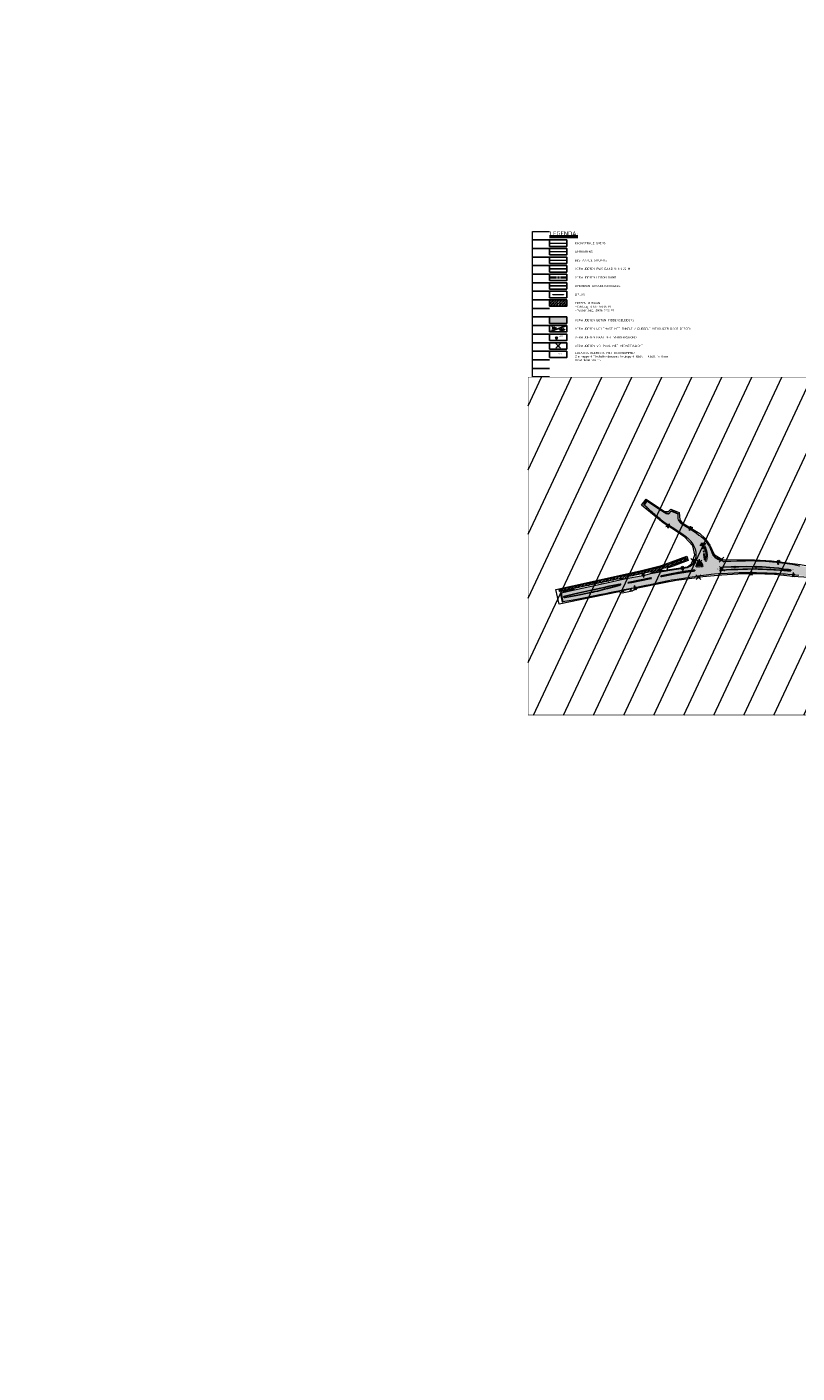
# Model space of a CAD drawing. Header units: metres. Extents: x 39929 to 50032, y 90817 to 399996.
# Tile 4 of 13: x 47545 to 48444, y 390564 to 392136. Entities that reach past the tile are written whole.
import ezdxf
from ezdxf.enums import TextEntityAlignment as Align
from ezdxf.lldxf.tags import DXFTag

# ---------------------------------------------------------------- set-up
doc = ezdxf.new("R2010")
doc.units = ezdxf.units.M
doc.linetypes.add('VH-LEICON-SO', pattern=[27, 15, -2, 1, -2, 2, -2, 1, -2])
for name, color, linetype, lineweight in [('B-WE-KG-GRENS_PERCEEL-G', 150, 'KG-PERCEEL-SO', 18), ('B-WE-VH-GESLOTENVERHARDING_ASFALT-G', 10, 'Continuous', 18), ('B-WE-VH-VERHARDING-G', 252, 'Continuous', 0), ('N-WE-VH-GESLOTENVERHARDING_ASFALT_ZAAGSNEDE-G', 7, 'VH-ZAAGSNEDE-SO', 25), ('N-WE-VH-KANTOPSLUITING_LEICONBLOK-G', 7, 'VH-LEICON-SO', 35), ('N-WE-VH-VERHARDING_ASFALT-FREZEN-G', 251, 'Continuous', 0), ('N-WE-VH-VERHARDING_ASFALT_FREESVAK-A', 41, 'Continuous', 35), ('N-WE-VH-VERHARDING_LIPLAS-A', 7, 'Continuous', 18), ('Topo', 7, 'Continuous', 18), ('V-WE-IE-MEUBILAIR_WEGMEUBILAIR_VERKEERSBORD-S', 7, 'Continuous', 25), ('V-WE-KL-VRI-S', 30, 'Continuous', 25), ('V-WE-OV-LICHTMAST-S', 190, 'Continuous', 25), ('V-WE-RI-HWA_KOLK-S', 150, 'Continuous', 25), ('V-WE-VH-HALFVERHARDING_GRASBETONSTEEN-G', 130, 'V-CONTINUOUS-SO', 25), ('V-WE-VH-KANTOPSLUITING_TROTTOIRBAND_RWS_110 220-G', 210, 'V-VH-RWSBAND-SO', 25), ('X-XX-AL-GRENS_WERK-G', 7, 'ZZ-WERKGRENS-SO', 18), ('X-XX-AL-T25 N659', 7, 'Continuous', 25), ('X-XX-AL-T50', 7, 'Continuous', 50), ('X-XX-AL-TEKENBLAD_KADER_BLAD2-VIEWPORT-A', 1, 'Continuous', 18), ('X-XX-AL-TEKENBLAD_KADER_BLAD2-VIEWPORT-G', 1, 'Continuous', 18)]:
    doc.layers.add(name, color=color, linetype=linetype, lineweight=lineweight)
doc.layers.add('V-WE-VH-VERHARDING_ASFALT_ROOD-A', color=13, linetype='Continuous', lineweight=18, transparency=0.25)
doc.layers.add('X-XX-AL-TEKENBLAD_HULPLIJN-G', color=2, linetype='Continuous', lineweight=18, plot=False)
doc.layers.add('X-XX-AL-TEKENBLAD_VERKLARING-G N62', color=7, linetype='Continuous')
doc.styles.add('NLCS-ISO', font='NLCS-ISO.ttf')
doc.styles.add('PROVZ', font='NLCS-ISO.ttf')
doc.styles.get("Standard").update_dxf_attribs({"font": 'NLCS-ISO.ttf'})
tags = doc.linetypes.add('KG-PERCEEL-SO', pattern='A,5.5,-2,["P",Standard,S=1.8,R=0,X=-0.5,Y=-0.9],-2,5.5,-2,[5,NLCS.SHX,S=0.75,R=0,X=0,Y=0],-2', length=19).pattern_tags.tags
tags[6] = DXFTag(74, 10)
doc.linetypes.add('V-CONTINUOUS-SO', pattern='A,3.5,[24,NLCS.SHX,S=0.5,R=0,X=0,Y=0],3.5', length=7)
doc.linetypes.add('V-VH-RWSBAND-SO', pattern='A,5,[24,NLCS.SHX,S=1,R=0,X=0,Y=0],5,-2,2,-2,2,-2,2,-2', length=24)
doc.linetypes.add('VH-ZAAGSNEDE-SO', pattern='A,1e-05,-2.54,[181,NLCS.SHX,S=2.54,R=0,X=-2.54,Y=0],-5.08,[181,NLCS.SHX,S=2.54,R=180,X=2.54,Y=0],-2.54', length=10.16001)
doc.linetypes.add('ZZ-WERKGRENS-SO', pattern='A,2,-3,[137,NLCS.SHX,S=0.05,R=0,X=-0.55,Y=-0.675],-3,2', length=10)
picture_1 = doc.add_image_def('image1.tif', size_in_pixel=(8000, 10000))

# ---------------------------------------------------------------- blocks, each defined once
blk = doc.blocks.new('V-SIE-WEG_VERKEERSBORD-SO')
for p, q in [((-1.1, -1), (1.1, 1)), ((1.1, -1), (-1.1, 1)), ((-0.9, 0.4), (0.9, 0.4)), ((-0.9, -0.4), (0.9, -0.4))]:
    blk.add_line(p, q)
blk.add_circle((0, 0), 1)
at = {"style": 'NLCS-ISO'}
blk.add_attdef('VERKEERSBORD', (1.4, 1.4), '', height=1.8, dxfattribs=at)
blk = doc.blocks.new('V-SKL-VRI_PAAL-SO')
for points in [[(5.5, 5.5), (-5.5, -5.5)], [(-5.5, 5.5), (5.5, -5.5)]]:
    blk.add_lwpolyline(points)
blk.add_circle((0, 0), 1.59)
at = {"style": 'NLCS-ISO'}
blk.add_text('vri', height=1.8, dxfattribs=at).set_placement((-0.1, 0.1), align=Align.MIDDLE_CENTER)
blk = doc.blocks.new('V-SOV-LICHTMAST_2UITHOUDER-SO')
for p, q in [((-5.5, 0), (-6.3, 1.2)), ((-5.5, 0), (-4.7, 1.2)), ((3.2, -3.2), (-3.2, 3.2)), ((-3.2, -3.2), (3.2, 3.2)), ((0, -2.4), (0, 2.3)), ((5.5, 0), (4.7, 1.2)), ((5.5, 0), (6.3, 1.2)), ((-5.5, 0), (-6.3, -1.2)), ((-1.5, 0), (-5.5, 0)), ((-5.5, 0), (-4.7, -1.2)), ((0, 0), (-1.5, 0)), ((0, 0), (1.5, 0)), ((5.5, 0), (1.5, 0)), ((5.5, 0), (4.7, -1.2)), ((5.5, 0), (6.3, -1.2))]:
    blk.add_line(p, q)
blk.add_circle((0, 0), 1.5)
at = {"style": 'NLCS-ISO'}
blk.add_attdef('TYPE', text='', height=1.8, dxfattribs=at).set_placement((0, 2.3), align=Align.BOTTOM_CENTER)
blk = doc.blocks.new('V-SOV-LICHTMAST_1UITHOUDER-SO')
for p, q in [((-5.5, 0), (-6.3, 1.2)), ((-5.5, 0), (-4.7, 1.2)), ((3.2, -3.2), (-3.2, 3.2)), ((-3.2, -3.2), (3.2, 3.2)), ((0, -2.4), (0, 2.3)), ((-5.5, 0), (-6.3, -1.2)), ((-1.5, 0), (-5.5, 0)), ((-5.5, 0), (-4.7, -1.2)), ((0, 0), (-1.5, 0)), ((0, 0), (2.5, 0))]:
    blk.add_line(p, q)
blk.add_circle((0, 0), 1.5)
at = {"style": 'NLCS-ISO'}
blk.add_attdef('TYPE', text='', height=1.8, dxfattribs=at).set_placement((0, 2.3), align=Align.BOTTOM_CENTER)
blk = doc.blocks.new('V-SRI-KOLK_RWS-SO')
h = blk.add_hatch(color=256)
h.dxf.hatch_style = 1
h.paths.add_polyline_path([(0, 0), (1.125, 0), (1.125, 1.5), (0, 1.5)])
for p, q in [((-1.875, -0.5), (1.875, 2)), ((1.875, -0.5), (-1.875, 2)), ((0, 0), (0, 1.5))]:
    blk.add_line(p, q)
blk.add_lwpolyline([(-1.125, 0), (1.125, 0), (1.125, 1.5), (-1.125, 1.5)], close=True)
blk = doc.blocks.new('*U82')
at = {"layer": 'N-WE-VH-VERHARDING_ASFALT_FREESVAK-A'}
h = blk.add_hatch(color=256, dxfattribs=at)
h.dxf.hatch_style = 1
h.paths.add_polyline_path([(0, 0), (-2.49, 0), (-2.49, 0.1), (0, 0.1)])
at = {"layer": 'B-WE-VH-GESLOTENVERHARDING_ASFALT-G', "ltscale": 0.5, "flags": 128}
blk.add_lwpolyline([(0, 0), (-2.49, 0), (-2.49, 0.1), (0, 0.1)], close=True, dxfattribs=at)
blk = doc.blocks.new('*U83')
at = {"layer": 'N-WE-VH-VERHARDING_ASFALT_FREESVAK-A'}
h = blk.add_hatch(color=256, dxfattribs=at)
h.dxf.hatch_style = 1
h.paths.add_polyline_path([(0, 0), (-0.64, -0.99), (-0.73, -0.94), (-0.08, 0.05)])
at = {"layer": 'B-WE-VH-GESLOTENVERHARDING_ASFALT-G', "ltscale": 0.5, "flags": 128}
blk.add_lwpolyline([(0, 0), (-0.64, -0.99), (-0.73, -0.94), (-0.08, 0.05)], close=True, dxfattribs=at)
blk = doc.blocks.new('*U84')
at = {"layer": 'N-WE-VH-VERHARDING_ASFALT_FREESVAK-A'}
h = blk.add_hatch(color=256, dxfattribs=at)
h.dxf.hatch_style = 1
h.paths.add_polyline_path([(0, 0), (-1.48, 0.66), (-1.44, 0.75), (0.04, 0.09)])
at = {"layer": 'B-WE-VH-GESLOTENVERHARDING_ASFALT-G', "ltscale": 0.5, "flags": 128}
blk.add_lwpolyline([(0, 0), (-1.48, 0.66), (-1.44, 0.75), (0.04, 0.09)], close=True, dxfattribs=at)
blk = doc.blocks.new('*U85')
at = {"layer": 'N-WE-VH-VERHARDING_ASFALT_FREESVAK-A'}
h = blk.add_hatch(color=256, dxfattribs=at)
h.dxf.hatch_style = 1
h.paths.add_polyline_path([(0, 0), (2.29, 0.46), (2.31, 0.37), (0.02, -0.1)])
at = {"layer": 'B-WE-VH-GESLOTENVERHARDING_ASFALT-G', "ltscale": 0.5, "flags": 128}
blk.add_lwpolyline([(0, 0), (2.29, 0.46), (2.31, 0.37), (0.02, -0.1)], close=True, dxfattribs=at)
blk = doc.blocks.new('*U86')
at = {"layer": 'N-WE-VH-VERHARDING_ASFALT_FREESVAK-A'}
h = blk.add_hatch(color=256, dxfattribs=at)
h.dxf.hatch_style = 1
h.paths.add_polyline_path([(0, 0), (1.82, 0.37), (1.84, 0.27), (0.02, -0.1)])
at = {"layer": 'B-WE-VH-GESLOTENVERHARDING_ASFALT-G', "ltscale": 0.5, "flags": 128}
blk.add_lwpolyline([(0, 0), (1.82, 0.37), (1.84, 0.27), (0.02, -0.1)], close=True, dxfattribs=at)
blk = doc.blocks.new('*U87')
at = {"layer": 'N-WE-VH-VERHARDING_ASFALT_FREESVAK-A'}
h = blk.add_hatch(color=256, dxfattribs=at)
h.dxf.hatch_style = 1
h.paths.add_polyline_path([(0, 0), (0.43, -2.15), (0.33, -2.17), (-0.1, -0.02)])
at = {"layer": 'B-WE-VH-GESLOTENVERHARDING_ASFALT-G', "ltscale": 0.5, "flags": 128}
blk.add_lwpolyline([(0, 0), (0.43, -2.15), (0.33, -2.17), (-0.1, -0.02)], close=True, dxfattribs=at)
blk = doc.blocks.new('*U88')
at = {"layer": 'N-WE-VH-VERHARDING_ASFALT_FREESVAK-A'}
h = blk.add_hatch(color=256, dxfattribs=at)
h.dxf.hatch_style = 1
h.paths.add_polyline_path([(0, 0), (0.09, -0.48), (0, -0.49), (-0.1, -0.02)])
at = {"layer": 'B-WE-VH-GESLOTENVERHARDING_ASFALT-G', "ltscale": 0.5, "flags": 128}
blk.add_lwpolyline([(0, 0), (0.09, -0.48), (0, -0.49), (-0.1, -0.02)], close=True, dxfattribs=at)

msp = doc.modelspace()

# ---------------------------------------------------------------- hatches: boundary and pattern name
at = {"layer": 'N-WE-VH-VERHARDING_ASFALT-FREZEN-G', "transparency": 33554623}
h = msp.add_hatch(dxfattribs=at)
h.set_pattern_fill('ZIGZAG', color=256, scale=0.5, style=0)
h.set_pattern_definition([(0, (-1526.9761, 21.1572), (1.5875, 1.5875), [1.5875, -1.5875]), (90, (-1525.3886, 21.1572), (-1.5875, 1.5875), [1.5875, -1.5875])])
h.paths.add_polyline_path([(48155.2, 391809.5), (48175.2, 391809.5), (48175.2, 391817), (48155.2, 391817)])
h = msp.add_hatch(dxfattribs=at)
h.set_pattern_fill('ZIGZAG', color=256, scale=0.5, angle=34)
h.set_pattern_definition([(34, (0, 0), (0.428378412, 2.203815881), [1.5875, -1.5875]), (124, (1.3161, 0.8877), (-2.203815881, 0.428378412), [1.5875, -1.5875])])
h.paths.add_polyline_path([(48168.5, 391474.9), (48184.4, 391478.5), (48202.2, 391482.4), (48218, 391485.8), (48221.9, 391486.6), (48233.8, 391489.3), (48239, 391490.5), (48244.7, 391491.6), (48255.6, 391493.7), (48266.5, 391495.7), (48273.1, 391497.3), (48284.1, 391499.3), (48291.4, 391500.6), (48293.1, 391500.9), (48303.2, 391502.5), (48316.2, 391504.4), (48317.7, 391505.1), (48319.5, 391506.1), (48321, 391507.2), (48322.2, 391508.4), (48323.4, 391509.8), (48323.9, 391510.7), (48324.5, 391511.5), (48324.9, 391512.6), (48325.3, 391513.6), (48325.6, 391514.7), (48325.9, 391515.8), (48326.1, 391517), (48326.3, 391518.2), (48326.3, 391519.6), (48326.3, 391520.6), (48326.1, 391522.2), (48325.7, 391524.5), (48325.1, 391526.7), (48324.5, 391528.3), (48323.7, 391529.9), (48322.8, 391531.7), (48320.3, 391535), (48317.4, 391538), (48316.7, 391538.6), (48315.9, 391539.3), (48314.7, 391540.1), (48313.5, 391541), (48311, 391542.7), (48304.9, 391546.8), (48298.1, 391551.2), (48295.8, 391552.8), (48291.3, 391555.6), (48288.6, 391557.5), (48286.6, 391559), (48283.7, 391561.5), (48281.6, 391563.3), (48279.7, 391564.8), (48277.9, 391566.3), (48276.4, 391567.6), (48275, 391569), (48273.4, 391570.3), (48271.8, 391571.7), (48270.7, 391572.8), (48269.5, 391573.9), (48268.5, 391574.8), (48267.7, 391575.6), (48266.6, 391576.5), (48265.6, 391577.2), (48268.8, 391582.2), (48276.9, 391576.9), (48284, 391572.3), (48288.9, 391568.9), (48291.4, 391567.4), (48293, 391567), (48294, 391567.2), (48294.9, 391567.7), (48296.8, 391569.7), (48297.3, 391570.4), (48304.7, 391567.1), (48304.9, 391564.8), (48305, 391561.7), (48305.4, 391560.3), (48305.8, 391559.5), (48306.4, 391558.4), (48307.2, 391557.3), (48308, 391556.5), (48312.7, 391553.4), (48318.3, 391549.9), (48323.9, 391546.5), (48326.6, 391544.4), (48329.3, 391542.4), (48332.1, 391540.6), (48334.3, 391538.7), (48336.1, 391536.8), (48337.4, 391535.4), (48338.8, 391533.4), (48339.6, 391532), (48341.3, 391529.3), (48342.5, 391527.1), (48343, 391526), (48344.2, 391523), (48344.9, 391521), (48345.3, 391520.1), (48345.7, 391519.2), (48345.9, 391519), (48347.1, 391517.5), (48348.1, 391516.4), (48349.5, 391515.3), (48350.3, 391514.8), (48351.7, 391514), (48353.1, 391513.5), (48354.1, 391513.1), (48355.9, 391512.7), (48358.1, 391512), (48361.4, 391511.9), (48365.5, 391512), (48366.8, 391512), (48373.6, 391512.2), (48378.8, 391512.3), (48383.9, 391512.4), (48388.8, 391512.5), (48396.7, 391512.3), (48401.9, 391512.1), (48407.4, 391511.8), (48411.3, 391511.5), (48415.3, 391511.1), (48417.5, 391511), (48422.9, 391510.3), (48429.3, 391509.5), (48435.3, 391508.6), (48438.5, 391508.3), (48447.4, 391506.5), (48458.6, 391504.2), (48464.1, 391503.3), (48469.5, 391502.2), (48475.7, 391501.3), (48482.3, 391500.6), (48484.4, 391500.5), (48487.3, 391500.5), (48487.2, 391493.1), (48483.1, 391493.2), (48479.2, 391493.2), (48475.3, 391493.3), (48470.7, 391493.6), (48466.1, 391493.8), (48458.9, 391494.3), (48452.2, 391494.7), (48449.2, 391495), (48446.1, 391495.3), (48438.2, 391495.9), (48433.2, 391496.3), (48430.6, 391496.6), (48427.9, 391496.8), (48422.7, 391497.2), (48420.1, 391497.3), (48417.2, 391497.5), (48416, 391497.6), (48409.2, 391497.8), (48403, 391498), (48396.6, 391498.2), (48392.9, 391498.2), (48386, 391498.2), (48382.8, 391498.2), (48379.1, 391498.1), (48376.4, 391498.1), (48370.7, 391497.9), (48355.3, 391497.2), (48352.4, 391496.9), (48347.7, 391496.5), (48343.9, 391496.2), (48340.9, 391495.8), (48334.7, 391495), (48331.6, 391494.7), (48328.3, 391494.2), (48324.9, 391493.7), (48321.5, 391493.2), (48313.9, 391492.2), (48304, 391490.6), (48297.6, 391489.5), (48294.1, 391488.8), (48282.6, 391486.5), (48272.7, 391484.4), (48267.6, 391483.5), (48260.3, 391482), (48251.5, 391480.1), (48250.7, 391479.9), (48240.3, 391477.9), (48235.6, 391476.9), (48231.1, 391476.1), (48225.1, 391474.9), (48220.3, 391473.9), (48213.3, 391472.5), (48206.1, 391471), (48198.8, 391469.6), (48190.7, 391468), (48182.5, 391466.5), (48170.6, 391464.2)])
h.paths.add_polyline_path([(48417, 391504), (48412.2, 391504.5), (48407.8, 391504.9), (48403.5, 391505.2), (48398.3, 391505.3), (48393.8, 391505.4), (48385.1, 391505.5), (48376.2, 391505.4), (48371.2, 391505.3), (48367.1, 391505.1), (48358, 391504.7), (48356.2, 391504.5), (48355.2, 391504), (48354.8, 391503.2), (48354.8, 391502.3), (48355.3, 391501.6), (48356.1, 391501.4), (48357.5, 391501.4), (48361.5, 391501.7), (48367.3, 391502), (48370.6, 391502.2), (48375, 391502.2), (48380.6, 391502.5), (48386.1, 391502.5), (48392.4, 391502.8), (48398.5, 391502.7), (48403.7, 391502.5), (48408.9, 391502.3), (48413.3, 391502.1), (48416.8, 391501.9), (48418.9, 391501.8), (48423.8, 391501.5), (48428.5, 391501), (48432.7, 391500.6), (48435.3, 391500.5), (48436.6, 391500.6), (48436.9, 391501.2), (48436.3, 391501.6), (48434.2, 391502), (48428.3, 391502.7), (48422.6, 391503.5), (48417.3, 391504)], flags=16)
h.paths.add_polyline_path([(48330.3, 391513), (48330.1, 391513), (48329.8, 391512.9), (48329.5, 391512.5), (48329.1, 391511.9), (48328.4, 391510.1), (48327.6, 391508.4), (48326.7, 391507.1), (48326.3, 391506.3), (48326.4, 391505.8), (48326.8, 391505.6), (48327.7, 391505.5), (48333.5, 391506.2), (48333.9, 391506.4), (48333.8, 391506.7), (48333.4, 391507.4), (48332.9, 391508.4), (48332, 391510.1), (48331.3, 391511.7), (48330.9, 391512.6), (48330.5, 391513)], flags=16)
h.paths.add_polyline_path([(48338.4, 391522), (48337.7, 391524.9), (48337.3, 391525.9), (48336.2, 391528.5), (48335.4, 391530.6), (48334.5, 391532.1), (48333.6, 391533.3), (48333, 391533.7), (48332.8, 391533.3), (48332.8, 391532.6), (48333.2, 391531.6), (48333.9, 391529.8), (48334.6, 391527.8), (48335.1, 391525.2), (48335.3, 391523.8), (48335.5, 391522.7), (48335.7, 391519.5), (48335.9, 391516.4), (48336.4, 391514), (48336.9, 391512.4), (48337.4, 391512), (48337.9, 391512.1), (48338.3, 391512.9), (48338.6, 391514.6), (48338.7, 391516.9), (48338.7, 391519.4)], flags=16)
h.paths.add_polyline_path([(48324.1, 391501.4), (48322.7, 391501.2), (48317, 391500.4), (48314.4, 391500.1), (48313.9, 391500), (48309.4, 391499.3), (48305.2, 391498.5), (48297.1, 391497.2), (48287.5, 391495.3), (48285.6, 391494.9), (48285.1, 391494.5), (48285.2, 391494), (48286, 391494), (48288.2, 391494.4), (48301.6, 391497), (48307, 391498), (48314.1, 391499.1), (48317.1, 391499.5), (48321.1, 391500), (48323.3, 391500.3), (48324.6, 391500.5), (48324.9, 391500.8), (48324.6, 391501.3)], flags=16)
h.paths.add_polyline_path([(48274, 391492), (48273.7, 391492.3), (48273.2, 391492.3), (48247, 391487.1), (48246.7, 391486.9), (48246.7, 391486.5), (48247, 391486.4), (48247.7, 391486.4), (48251, 391487.1), (48273.8, 391491.6)], flags=16)
h.paths.add_polyline_path([(48219.2, 391479), (48222.9, 391480), (48236, 391483.4), (48237.6, 391483.9), (48238.1, 391484.4), (48238, 391485.1), (48237.4, 391485.1), (48235.1, 391484.8), (48224.8, 391482.5), (48218.8, 391481.2), (48205.8, 391478.2), (48184.5, 391473.6), (48173.4, 391471.1), (48172, 391470.7), (48171.5, 391470.4), (48171.6, 391469.7), (48172.2, 391469.3), (48173.2, 391469.4), (48177.5, 391470.1), (48188.1, 391472), (48201.4, 391474.7), (48205.6, 391475.6), (48208.1, 391476.3), (48211, 391477)], flags=16)
h = msp.add_hatch(dxfattribs=at)
h.set_pattern_fill('ZIGZAG', color=10, scale=0.5, style=0)
h.set_pattern_definition([(0, (0, 0), (1.5875, 1.5875), [1.5875, -1.5875]), (90, (1.5875, 0), (-1.5875, 1.5875), [1.5875, -1.5875])])
h.paths.add_polyline_path([(48313.9, 391516.1), (48314.9, 391513.3), (48303.2, 391508.9), (48299.3, 391507.5), (48295.4, 391506.1), (48292.5, 391505), (48289.6, 391503.9), (48284.3, 391502.3), (48282.8, 391502.2), (48283.1, 391501), (48283.1, 391500.7), (48284.1, 391499.3), (48273.1, 391497.3), (48274.2, 391497.7), (48274.7, 391498.1), (48275, 391499), (48275.2, 391499.8), (48269.6, 391498.6), (48256.9, 391495.9), (48244.2, 391493.2), (48244.7, 391491.6), (48239, 391490.5), (48238.7, 391491.8), (48230.1, 391490), (48221.6, 391488.1), (48184, 391480.1), (48176.6, 391478.5), (48168.8, 391476.7), (48167.2, 391476.3), (48166.7, 391478.7), (48175.9, 391480.8), (48181.6, 391482.1), (48189.6, 391483.9), (48197.5, 391485.8), (48205.5, 391487.5), (48216.9, 391490), (48221, 391490.9), (48229.8, 391492.8), (48238.6, 391494.8), (48243.2, 391495.7), (48253.2, 391497.8), (48263.1, 391500), (48274.7, 391502.9), (48282.7, 391504.9), (48285.3, 391505.6), (48295.5, 391508.8)])
at = {"layer": 'V-WE-VH-VERHARDING_ASFALT_ROOD-A'}
for points in [[(48155.2, 391797), (48155.2, 391789.5), (48175.2, 391789.5), (48175.2, 391797)], [(48332.9, 391508.4), (48332, 391510.1), (48331.3, 391511.7), (48330.9, 391512.6), (48330.5, 391513), (48330.3, 391513), (48330.1, 391513), (48329.8, 391512.9), (48329.5, 391512.5), (48329.1, 391511.9), (48328.4, 391510.1), (48327.6, 391508.4), (48326.7, 391507.1), (48326.3, 391506.3), (48326.4, 391505.8), (48326.8, 391505.6), (48327.7, 391505.5), (48333.5, 391506.2), (48333.9, 391506.4), (48333.8, 391506.7), (48333.4, 391507.4)], [(48314.1, 391499.1), (48317.1, 391499.5), (48321.1, 391500), (48323.3, 391500.3), (48324.6, 391500.5), (48324.9, 391500.8), (48324.6, 391501.3), (48324.1, 391501.4), (48322.7, 391501.2), (48317, 391500.4), (48314.4, 391500.1), (48313.9, 391500), (48309.4, 391499.3), (48305.2, 391498.5), (48297.1, 391497.2), (48287.5, 391495.3), (48285.6, 391494.9), (48285.1, 391494.5), (48285.2, 391494), (48286, 391494), (48288.2, 391494.4), (48301.6, 391497), (48307, 391498)], [(48412.2, 391504.5), (48407.8, 391504.9), (48403.5, 391505.2), (48398.3, 391505.3), (48393.8, 391505.4), (48385.1, 391505.5), (48376.2, 391505.4), (48371.2, 391505.3), (48367.1, 391505.1), (48358, 391504.7), (48356.2, 391504.5), (48355.2, 391504), (48354.8, 391503.2), (48354.8, 391502.3), (48355.3, 391501.6), (48356.1, 391501.4), (48357.5, 391501.4), (48361.5, 391501.7), (48367.3, 391502), (48370.6, 391502.2), (48375, 391502.2), (48380.6, 391502.5), (48386.1, 391502.5), (48392.4, 391502.8), (48398.5, 391502.7), (48403.7, 391502.5), (48408.9, 391502.3), (48413.3, 391502.1), (48416.8, 391501.9), (48418.9, 391501.8), (48423.8, 391501.5), (48428.5, 391501), (48432.7, 391500.6), (48435.3, 391500.5), (48436.6, 391500.6), (48436.9, 391501.2), (48436.3, 391501.6), (48434.2, 391502), (48428.3, 391502.7), (48422.6, 391503.5), (48417.3, 391504), (48417, 391504)], [(48222.9, 391480), (48236, 391483.4), (48237.6, 391483.9), (48238.1, 391484.4), (48238, 391485.1), (48237.4, 391485.1), (48235.1, 391484.8), (48224.8, 391482.5), (48218.8, 391481.2), (48205.8, 391478.2), (48184.5, 391473.6), (48173.4, 391471.1), (48172, 391470.7), (48171.5, 391470.4), (48171.6, 391469.7), (48172.2, 391469.3), (48173.2, 391469.4), (48177.5, 391470.1), (48188.1, 391472), (48201.4, 391474.7), (48205.6, 391475.6), (48208.1, 391476.3), (48211, 391477), (48219.2, 391479)]]:
    msp.add_hatch(color=256, dxfattribs=at).paths.add_polyline_path(points)
h = msp.add_hatch(color=256, dxfattribs=at)
h.paths.add_polyline_path([(48338.4, 391522), (48337.7, 391524.9), (48337.3, 391525.9), (48336.2, 391528.5), (48335.4, 391530.6), (48334.5, 391532.1), (48334.4, 391532.3), (48333, 391532.2), (48333.2, 391531.6), (48333.9, 391529.8), (48334.6, 391527.8), (48335.1, 391525.2), (48335.3, 391523.8), (48335.5, 391522.7), (48335.7, 391519.5), (48335.9, 391516.4), (48336.4, 391514), (48336.9, 391512.4), (48337.4, 391512), (48337.9, 391512.1), (48338.3, 391512.9), (48338.6, 391514.6), (48338.7, 391516.9), (48338.7, 391519.4)])
h.paths.add_polyline_path([(48333.6, 391533.3), (48333, 391533.7), (48332.8, 391533.3), (48332.8, 391532.6), (48333, 391532.2), (48334.4, 391532.3)])
h = msp.add_hatch(color=256, dxfattribs=at)
h.paths.add_polyline_path([(48273.8, 391491.6), (48274, 391492), (48273.7, 391492.3), (48273.2, 391492.3), (48266.2, 391490.9), (48266.2, 391490.1)])
h.paths.add_polyline_path([(48266.2, 391490.1), (48266.2, 391490.9), (48247, 391487.1), (48246.7, 391486.9), (48246.7, 391486.5), (48247, 391486.4), (48247.7, 391486.4), (48251, 391487.1)])
at = {"layer": 'X-XX-AL-TEKENBLAD_KADER_BLAD2-VIEWPORT-A'}
h = msp.add_hatch(dxfattribs=at)
h.set_pattern_fill('ANSI31', color=256, scale=10)
h.set_pattern_definition([(64.9199, (46679.752, 390991.003), (-28.7565, 13.45835), [])])
h.paths.add_polyline_path([(48130.2, 391332.2), (48562.9, 391332.2), (48562.9, 391726.7), (48130.2, 391726.7)])

# ---------------------------------------------------------------- linework, layer by layer
for p, q in [((48162, 391771.4), (48164.3, 391773.3)), ((48164.3, 391771.4), (48162, 391773.3)), ((48162.2, 391772), (48164.1, 391772)), ((48162.3, 391772.8), (48164.1, 391772.8))]:
    msp.add_line(p, q)
msp.add_circle((48163.2, 391772.4), 1)
at = {"layer": 'B-WE-KG-GRENS_PERCEEL-G', "flags": 128}
msp.add_lwpolyline([(48155.2, 391883.3), (48175.2, 391883.3)], dxfattribs=at)
at = {"layer": 'B-WE-VH-GESLOTENVERHARDING_ASFALT-G', "flags": 128}
for points in [[(48446.1, 391495.3), (48438.2, 391495.9), (48433.2, 391496.3), (48430.6, 391496.6), (48427.9, 391496.8), (48422.7, 391497.2), (48420.1, 391497.3), (48417.2, 391497.5), (48416, 391497.6), (48409.2, 391497.8), (48403, 391498), (48396.6, 391498.2), (48392.9, 391498.2), (48386, 391498.2), (48382.8, 391498.2), (48379.1, 391498.1), (48376.4, 391498.1), (48370.7, 391497.9), (48355.3, 391497.2), (48352.4, 391496.9), (48347.7, 391496.5), (48343.9, 391496.2), (48340.9, 391495.8), (48334.7, 391495), (48331.6, 391494.7), (48328.3, 391494.2), (48324.9, 391493.7), (48321.5, 391493.2), (48313.9, 391492.2), (48304, 391490.6), (48297.6, 391489.5), (48294.1, 391488.8), (48282.6, 391486.5), (48272.7, 391484.4), (48267.6, 391483.5), (48260.3, 391482), (48251.5, 391480.1), (48250.7, 391479.9), (48240.3, 391477.9), (48235.6, 391476.9), (48231.1, 391476.1), (48225.1, 391474.9), (48220.3, 391473.9), (48213.3, 391472.5), (48206.1, 391471), (48198.8, 391469.6), (48190.7, 391468), (48182.5, 391466.5), (48170.6, 391464.2), (48168.5, 391474.9), (48184.4, 391478.5), (48202.2, 391482.4), (48218, 391485.8), (48221.9, 391486.6), (48233.8, 391489.3), (48239, 391490.5), (48244.7, 391491.6), (48255.6, 391493.7), (48266.5, 391495.7), (48273.1, 391497.3), (48284.1, 391499.3), (48291.4, 391500.6), (48293.1, 391500.9), (48303.2, 391502.5), (48316.2, 391504.4), (48317.7, 391505.1), (48319.5, 391506.1), (48321, 391507.2), (48322.2, 391508.4), (48323.4, 391509.8), (48323.9, 391510.7), (48324.5, 391511.5), (48324.9, 391512.6), (48325.3, 391513.6), (48325.6, 391514.7), (48325.9, 391515.8), (48326.1, 391517), (48326.3, 391518.2), (48326.3, 391519.6), (48326.3, 391520.6), (48326.1, 391522.2), (48325.7, 391524.5), (48325.1, 391526.7), (48324.5, 391528.3), (48323.7, 391529.9), (48322.8, 391531.7), (48320.3, 391535), (48317.4, 391538), (48316.7, 391538.6), (48315.9, 391539.3), (48314.7, 391540.1), (48313.5, 391541), (48311, 391542.7), (48304.9, 391546.8), (48298.1, 391551.2), (48295.8, 391552.8), (48291.3, 391555.6), (48288.6, 391557.5), (48286.6, 391559), (48283.7, 391561.5), (48281.6, 391563.3), (48279.7, 391564.8), (48277.9, 391566.3), (48276.4, 391567.6), (48275, 391569), (48273.4, 391570.3), (48271.8, 391571.7), (48270.7, 391572.8), (48269.5, 391573.9), (48268.5, 391574.8), (48267.7, 391575.6), (48266.6, 391576.5), (48265.6, 391577.2), (48268.8, 391582.2), (48276.9, 391576.9), (48284, 391572.3), (48288.9, 391568.9), (48291.4, 391567.4), (48293, 391567), (48294, 391567.2), (48294.9, 391567.7), (48296.8, 391569.7), (48297.3, 391570.4), (48304.7, 391567.1), (48304.9, 391564.8), (48305, 391561.7), (48305.4, 391560.3), (48305.8, 391559.5), (48306.4, 391558.4), (48307.2, 391557.3), (48308, 391556.5), (48312.7, 391553.4), (48318.3, 391549.9), (48323.9, 391546.5), (48326.6, 391544.4), (48329.3, 391542.4), (48332.1, 391540.6), (48334.3, 391538.7), (48336.1, 391536.8), (48337.4, 391535.4), (48338.8, 391533.4), (48339.6, 391532), (48341.3, 391529.3), (48342.5, 391527.1), (48343, 391526), (48344.2, 391523), (48344.9, 391521), (48345.3, 391520.1), (48345.7, 391519.2), (48345.9, 391519), (48347.1, 391517.5), (48348.1, 391516.4), (48349.5, 391515.3), (48350.3, 391514.8), (48351.7, 391514), (48353.1, 391513.5), (48354.1, 391513.1), (48355.9, 391512.7), (48358.1, 391512), (48361.4, 391511.9), (48365.5, 391512), (48366.8, 391512), (48373.6, 391512.2), (48378.8, 391512.3), (48383.9, 391512.4), (48388.8, 391512.5), (48396.7, 391512.3), (48401.9, 391512.1), (48407.4, 391511.8), (48411.3, 391511.5), (48415.3, 391511.1), (48417.5, 391511), (48422.9, 391510.3), (48429.3, 391509.5), (48435.3, 391508.6), (48438.5, 391508.3), (48447.4, 391506.5)], [(48313.9, 391516.1), (48314.9, 391513.3), (48303.2, 391508.9), (48299.3, 391507.5), (48295.4, 391506.1), (48292.5, 391505), (48289.6, 391503.9), (48284.3, 391502.3), (48282.8, 391502.2), (48283.1, 391501), (48283.1, 391500.7), (48284.1, 391499.3), (48273.1, 391497.3), (48274.2, 391497.7), (48274.7, 391498.1), (48275, 391499), (48275.2, 391499.8), (48269.6, 391498.6), (48256.9, 391495.9), (48256.9, 391495.9), (48244.2, 391493.2), (48244.7, 391491.6), (48239, 391490.5), (48238.7, 391491.8), (48230.1, 391490), (48221.6, 391488.1), (48184, 391480.1), (48176.6, 391478.5), (48168.8, 391476.7), (48167.2, 391476.3), (48166.7, 391478.7), (48175.9, 391480.8), (48181.6, 391482.1), (48189.6, 391483.9), (48197.5, 391485.8), (48205.5, 391487.5), (48216.9, 391490), (48221, 391490.9), (48229.8, 391492.8), (48238.6, 391494.8), (48243.2, 391495.7), (48253.2, 391497.8), (48263.1, 391500), (48274.7, 391502.9), (48282.7, 391504.9), (48285.3, 391505.6), (48295.5, 391508.8), (48313.9, 391516.1)]]:
    msp.add_lwpolyline(points, dxfattribs=at)
at = {"layer": 'B-WE-VH-VERHARDING-G'}
msp.add_lwpolyline([(48155.2, 391863.3), (48175.2, 391863.3)], dxfattribs=at)
at = {"layer": 'N-WE-VH-GESLOTENVERHARDING_ASFALT_ZAAGSNEDE-G', "ltscale": 0.2, "flags": 128}
msp.add_lwpolyline([(48313.9, 391516.1), (48314.9, 391513.3)], dxfattribs=at)
at = {"layer": 'N-WE-VH-KANTOPSLUITING_LEICONBLOK-G', "ltscale": 0.5, "flags": 128}
msp.add_lwpolyline([(48155.2, 391843.3), (48175.2, 391843.3)], dxfattribs=at)
for points in [[(48338.4, 391522), (48337.7, 391524.9), (48337.3, 391525.9), (48336.2, 391528.5), (48335.4, 391530.6), (48334.5, 391532.1), (48333.6, 391533.3), (48333, 391533.7), (48332.8, 391533.3), (48332.8, 391532.6), (48333.2, 391531.6), (48333.9, 391529.8), (48334.6, 391527.8), (48335.1, 391525.2), (48335.3, 391523.8), (48335.5, 391522.7), (48335.7, 391519.5), (48335.9, 391516.4), (48336.4, 391514), (48336.9, 391512.4), (48337.4, 391512), (48337.9, 391512.1), (48338.3, 391512.9), (48338.6, 391514.6), (48338.7, 391516.9), (48338.7, 391519.4), (48338.4, 391522)], [(48330.3, 391513), (48330.1, 391513), (48329.8, 391512.9), (48329.5, 391512.5), (48329.1, 391511.9), (48328.4, 391510.1), (48327.6, 391508.4), (48326.7, 391507.1), (48326.3, 391506.3), (48326.4, 391505.8), (48326.8, 391505.6), (48327.7, 391505.5), (48333.5, 391506.2), (48333.9, 391506.4), (48333.8, 391506.7), (48333.4, 391507.4), (48332.9, 391508.4), (48332, 391510.1), (48331.3, 391511.7), (48330.9, 391512.6), (48330.5, 391513), (48330.3, 391513)]]:
    msp.add_lwpolyline(points, close=True, dxfattribs=at)
at = {"layer": 'V-WE-VH-HALFVERHARDING_GRASBETONSTEEN-G', "flags": 128}
for points in [[(48155.2, 391833.3), (48175.2, 391833.3)], [(48294, 391567.2), (48293.9, 391567.7), (48293.4, 391567.4), (48292.7, 391567.5), (48292.2, 391567.5), (48291.8, 391567.6), (48291.1, 391568), (48290.1, 391568.6), (48289.1, 391569.3), (48288.9, 391568.9)], [(48305.8, 391559.5), (48306.3, 391559.7), (48306.7, 391558.6), (48307.6, 391557.5), (48308.2, 391556.8), (48310.6, 391555.3), (48318.5, 391550.3), (48324.1, 391546.8), (48323.9, 391546.5)], [(48344.9, 391522.1), (48344.6, 391521.9)], [(48346.1, 391519.3), (48345.6, 391520.3), (48344.9, 391522.1)], [(48346.3, 391519.4), (48346.1, 391519.3)], [(48354.3, 391513.7), (48354.1, 391513.1)], [(48283, 391500.9), (48284.1, 391499.3), (48291.4, 391500.6)], [(48291.4, 391500.6), (48291.4, 391501.1), (48288.7, 391500.6), (48288.7, 391501), (48286, 391500.5), (48286, 391500.9), (48284.7, 391500.6), (48284.3, 391501.2), (48283.9, 391501.2), (48283.6, 391501), (48283.5, 391501.2), (48283.1, 391501)], [(48170.3, 391477), (48184, 391480.1)], [(48170.7, 391475.4), (48184.4, 391478.5)], [(48238.9, 391477.6), (48240.3, 391477.9), (48240.9, 391477.3), (48241.5, 391476.5), (48241.6, 391476.2)], [(48241, 391476.1), (48240.2, 391477.2), (48239.7, 391477.1), (48239.5, 391477.3), (48239, 391477.2)], [(48249.5, 391477.5), (48249.2, 391478.3), (48249.5, 391479.6), (48249.5, 391479.7), (48250.7, 391479.9)], [(48250.8, 391479.3), (48250, 391479.1), (48250, 391477.7)]]:
    msp.add_lwpolyline(points, dxfattribs=at)
msp.add_lwpolyline([(48354.3, 391513.7, -0.174575), (48346.3, 391519.4, -0.174575)], format="xyb", dxfattribs=at)
at = {"layer": 'V-WE-VH-KANTOPSLUITING_TROTTOIRBAND_RWS_110 220-G', "ltscale": 0.5, "flags": 128}
msp.add_lwpolyline([(48155.2, 391853.3), (48175.2, 391853.3)], dxfattribs=at)
at = {"layer": 'V-WE-VH-KANTOPSLUITING_TROTTOIRBAND_RWS_110 220-G', "ltscale": 0.2, "flags": 128}
for points in [[(48274, 391492), (48273.7, 391492.3), (48273.2, 391492.3), (48247, 391487.1), (48246.7, 391486.9), (48246.7, 391486.5), (48247, 391486.4), (48247.7, 391486.4), (48251, 391487.1), (48273.8, 391491.6), (48274, 391492)], [(48324.1, 391501.4), (48322.7, 391501.2), (48317, 391500.4), (48314.4, 391500.1), (48313.9, 391500), (48309.4, 391499.3), (48305.2, 391498.5), (48297.1, 391497.2), (48287.5, 391495.3), (48285.6, 391494.9), (48285.1, 391494.5), (48285.2, 391494), (48286, 391494), (48288.2, 391494.4), (48301.6, 391497), (48307, 391498), (48314.1, 391499.1), (48317.1, 391499.5), (48321.1, 391500), (48323.3, 391500.3), (48324.6, 391500.5), (48324.9, 391500.8), (48324.6, 391501.3), (48324.1, 391501.4)], [(48417, 391504), (48412.2, 391504.5), (48407.8, 391504.9), (48403.5, 391505.2), (48398.3, 391505.3), (48393.8, 391505.4), (48385.1, 391505.5), (48376.2, 391505.4), (48371.2, 391505.3), (48367.1, 391505.1), (48358, 391504.7), (48356.2, 391504.5), (48355.2, 391504), (48354.8, 391503.2), (48354.8, 391502.3), (48355.3, 391501.6), (48356.1, 391501.4), (48357.5, 391501.4), (48361.5, 391501.7), (48367.3, 391502), (48370.6, 391502.2), (48375, 391502.2), (48380.6, 391502.5), (48386.1, 391502.5), (48392.4, 391502.8), (48398.5, 391502.7), (48403.7, 391502.5), (48408.9, 391502.3), (48413.3, 391502.1), (48416.8, 391501.9), (48418.9, 391501.8), (48423.8, 391501.5), (48428.5, 391501), (48432.7, 391500.6), (48435.3, 391500.5), (48436.6, 391500.6), (48436.9, 391501.2), (48436.3, 391501.6), (48434.2, 391502), (48428.3, 391502.7), (48422.6, 391503.5), (48417.3, 391504), (48417, 391504)], [(48219.2, 391479), (48222.9, 391480), (48236, 391483.4), (48237.6, 391483.9), (48238.1, 391484.4), (48238, 391485.1), (48237.4, 391485.1), (48235.1, 391484.8), (48224.8, 391482.5), (48218.8, 391481.2), (48205.8, 391478.2), (48184.5, 391473.6), (48173.4, 391471.1), (48172, 391470.7), (48171.5, 391470.4), (48171.6, 391469.7), (48172.2, 391469.3), (48173.2, 391469.4), (48177.5, 391470.1), (48188.1, 391472), (48201.4, 391474.7), (48205.6, 391475.6), (48208.1, 391476.3), (48211, 391477), (48219.2, 391479)]]:
    msp.add_lwpolyline(points, close=True, dxfattribs=at)
at = {"layer": 'X-XX-AL-GRENS_WERK-G', "flags": 128}
msp.add_lwpolyline([(48155.2, 391873.3), (48175.2, 391873.3)], dxfattribs=at)
at = {"layer": 'X-XX-AL-GRENS_WERK-G', "ltscale": 0.5, "flags": 128}
msp.add_lwpolyline([(48166.2, 391461.7), (48162.5, 391478.9), (48181.8, 391482.9), (48261, 391500.7), (48285.7, 391506.7), (48297.6, 391511), (48315.2, 391517.8), (48316.9, 391512.7), (48299.4, 391506.2), (48292.3, 391503.8), (48292.6, 391501.7), (48316, 391505.1), (48321, 391508.9), (48324.6, 391519.1), (48322.5, 391529.6), (48312.9, 391539.7), (48301.6, 391547.7), (48287.9, 391556.6), (48262.6, 391577.1), (48267.8, 391584.3), (48289.3, 391570), (48293.8, 391569.8), (48296.7, 391572.6), (48306.5, 391568.5), (48307.3, 391560.3), (48309.9, 391556.6), (48330.5, 391544.1), (48336.4, 391538.6), (48342.4, 391530.4), (48347.3, 391519.8), (48356.6, 391513.7), (48394.2, 391513.5), (48414.2, 391512.2), (48448.2, 391507.9), (48475.4, 391503), (48488.4, 391501.9), (48497, 391502), (48497.2, 391491.4), (48483.7, 391491.3), (48439.1, 391494), (48417.6, 391496.4), (48395.2, 391497.2), (48381, 391497), (48356.2, 391495.6), (48333.9, 391493.4), (48327.4, 391492.5), (48302.9, 391489.1), (48289, 391486.4), (48256.1, 391480), (48251.6, 391476.7), (48240, 391474.3), (48236.4, 391476.1), (48204.2, 391469.4), (48166.2, 391461.7)], dxfattribs=at)
at = {"layer": 'X-XX-AL-TEKENBLAD_HULPLIJN-G', "flags": 128}
for points in [[(48155.2, 391887), (48135.2, 391887), (48135.2, 391897), (48155.2, 391897)], [(48155.2, 391877), (48135.2, 391877), (48135.2, 391887), (48155.2, 391887)], [(48155.2, 391867), (48135.2, 391867), (48135.2, 391877), (48155.2, 391877)], [(48155.2, 391857), (48135.2, 391857), (48135.2, 391867), (48155.2, 391867)], [(48155.2, 391847), (48135.2, 391847), (48135.2, 391857), (48155.2, 391857)], [(48155.2, 391837), (48135.2, 391837), (48135.2, 391847), (48155.2, 391847)], [(48155.2, 391827), (48135.2, 391827), (48135.2, 391837), (48155.2, 391837)], [(48155.2, 391817), (48135.2, 391817), (48135.2, 391827), (48155.2, 391827)], [(48155.2, 391807), (48135.2, 391807), (48135.2, 391817), (48155.2, 391817)], [(48155.2, 391807), (48135.2, 391807), (48135.2, 391817), (48155.2, 391817)], [(48155.2, 391797), (48135.2, 391797), (48135.2, 391807), (48155.2, 391807)], [(48155.2, 391787), (48135.2, 391787), (48135.2, 391797), (48155.2, 391797)], [(48155.2, 391777), (48135.2, 391777), (48135.2, 391787), (48155.2, 391787)], [(48155.2, 391767), (48135.2, 391767), (48135.2, 391777), (48155.2, 391777)], [(48155.2, 391757), (48135.2, 391757), (48135.2, 391767), (48155.2, 391767)], [(48155.2, 391747), (48135.2, 391747), (48135.2, 391757), (48155.2, 391757)], [(48155.2, 391737), (48135.2, 391737), (48135.2, 391747), (48155.2, 391747)], [(48155.2, 391727), (48135.2, 391727), (48135.2, 391737), (48155.2, 391737)]]:
    msp.add_lwpolyline(points, dxfattribs=at)
at = {"layer": 'X-XX-AL-TEKENBLAD_KADER_BLAD2-VIEWPORT-G', "const_width": 0.5, "flags": 128}
msp.add_lwpolyline([(48130.2, 391332.2), (48562.9, 391332.2), (48562.9, 391726.7), (48130.2, 391726.7)], close=True, dxfattribs=at)
at = {"layer": 'X-XX-AL-TEKENBLAD_VERKLARING-G N62'}
for points in [[(48155.2, 391879.5), (48175.2, 391879.5), (48175.2, 391887), (48155.2, 391887)], [(48155.2, 391869.5), (48175.2, 391869.5), (48175.2, 391877), (48155.2, 391877)], [(48155.2, 391859.5), (48175.2, 391859.5), (48175.2, 391867), (48155.2, 391867)], [(48155.2, 391849.5), (48175.2, 391849.5), (48175.2, 391857), (48155.2, 391857)], [(48155.2, 391839.5), (48175.2, 391839.5), (48175.2, 391847), (48155.2, 391847)], [(48155.2, 391829.5), (48175.2, 391829.5), (48175.2, 391837), (48155.2, 391837)], [(48155.2, 391819.5), (48175.2, 391819.5), (48175.2, 391827), (48155.2, 391827)], [(48155.2, 391809.5), (48175.2, 391809.5), (48175.2, 391817), (48155.2, 391817)], [(48155.2, 391789.5), (48175.2, 391789.5), (48175.2, 391797), (48155.2, 391797)], [(48155.2, 391779.5), (48175.2, 391779.5), (48175.2, 391787), (48155.2, 391787)], [(48155.2, 391769.5), (48175.2, 391769.5), (48175.2, 391777), (48155.2, 391777)], [(48155.2, 391759.5), (48175.2, 391759.5), (48175.2, 391767), (48155.2, 391767)], [(48155.2, 391749.5), (48175.2, 391749.5), (48175.2, 391757), (48155.2, 391757)]]:
    msp.add_lwpolyline(points, close=True, dxfattribs=at)
at = {"layer": 'X-XX-AL-TEKENBLAD_VERKLARING-G N62', "flags": 128}
msp.add_lwpolyline([(48155.2, 391779.5), (48175.2, 391787)], dxfattribs=at)

# ---------------------------------------------------------------- block references
at = {"layer": 'N-WE-VH-VERHARDING_LIPLAS-A', "xscale": 5, "yscale": 5, "zscale": 5}
for name, p in [('*U82', (48171.5, 391822.7)), ('*U83', (48268.8, 391582.2)), ('*U84', (48304.7, 391567.1)), ('*U88', (48166.7, 391478.7)), ('*U86', (48240.3, 391477.9)), ('*U85', (48282.6, 391486.5)), ('*U87', (48168.5, 391474.9))]:
    msp.add_blockref(name, p, dxfattribs=at)
at = {"layer": 'V-WE-IE-MEUBILAIR_WEGMEUBILAIR_VERKEERSBORD-S', "xscale": 0.5, "yscale": 0.5, "zscale": 0.5}
for p, values in [((48337.4, 391515.5), {'VERKEERSBORD': 'B06+SB01-1'}), ((48323.6, 391500.9), {'VERKEERSBORD': 'DO2-RO'}), ((48435.5, 391501.1), {'VERKEERSBORD': 'DO2-RO'}), ((48173.1, 391470.2), {'VERKEERSBORD': 'DO2-RO'})]:
    msp.add_blockref('V-SIE-WEG_VERKEERSBORD-SO', p, dxfattribs=at).add_auto_attribs(values)
at = {"layer": 'V-WE-KL-VRI-S'}
for p, xscale, yscale, zscale, rotation in [((48165.2, 391763.2), 0.5, 0.5, 0.5, 359.3312234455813), ((48323, 391512.2), 0.4999999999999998, 0.4999999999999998, 0.4999999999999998, 0.5672211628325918), ((48330.3, 391510.4), 0.4999999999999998, 0.4999999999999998, 0.4999999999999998, 0.5672211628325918), ((48355.9, 391513.6), 0.4999999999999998, 0.4999999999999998, 0.4999999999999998, 0.5672211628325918), ((48328.8, 391493.3), 0.4999999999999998, 0.4999999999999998, 0.4999999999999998, 0.5672211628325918), ((48356.4, 391503), 0.4999999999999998, 0.4999999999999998, 0.4999999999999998, 0.5672211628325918)]:
    msp.add_blockref('V-SKL-VRI_PAAL-SO', p, dxfattribs=dict(at, xscale=xscale, yscale=yscale, zscale=zscale, rotation=rotation))
at = {"layer": 'V-WE-OV-LICHTMAST-S'}
for name, p, xscale, yscale, zscale, rotation in [('V-SOV-LICHTMAST_1UITHOUDER-SO', (48159.5, 391784.1), 0.4999999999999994, 0.4999999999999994, 0.4999999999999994, 178.8551073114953), ('V-SOV-LICHTMAST_2UITHOUDER-SO', (48169.7, 391782.2), 0.5, 0.5, 0.5, 0.4763699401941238), ('V-SOV-LICHTMAST_1UITHOUDER-SO', (48293.1, 391552.6), 0.4999999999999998, 0.4999999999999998, 0.4999999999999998, 234.0898785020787), ('V-SOV-LICHTMAST_1UITHOUDER-SO', (48320.1, 391550.6), 0.4999999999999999, 0.4999999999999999, 0.4999999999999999, 54.752852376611), ('V-SOV-LICHTMAST_2UITHOUDER-SO', (48334.1, 391531.3), 0.5, 0.5, 0.5, 17.54161033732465), ('V-SOV-LICHTMAST_1UITHOUDER-SO', (48422.4, 391511.2), 0.4999999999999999, 0.4999999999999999, 0.4999999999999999, 81.30948310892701), ('V-SOV-LICHTMAST_1UITHOUDER-SO', (48264.4, 391496.2), 0.4999999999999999, 0.4999999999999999, 0.4999999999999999, 101.0775926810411), ('V-SOV-LICHTMAST_1UITHOUDER-SO', (48310.2, 391504.1), 0.4999999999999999, 0.4999999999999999, 0.4999999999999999, 101.0775926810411), ('V-SOV-LICHTMAST_1UITHOUDER-SO', (48390.6, 391497), 0.4999999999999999, 0.4999999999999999, 0.4999999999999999, 269.6860374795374), ('V-SOV-LICHTMAST_1UITHOUDER-SO', (48439.7, 391495.1), 0.4999999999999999, 0.4999999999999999, 0.4999999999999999, 269.6860374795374), ('V-SOV-LICHTMAST_1UITHOUDER-SO', (48255, 391479.8), 0.4999999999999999, 0.4999999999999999, 0.4999999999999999, 282.4054865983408)]:
    msp.add_blockref(name, p, dxfattribs=dict(at, xscale=xscale, yscale=yscale, zscale=zscale, rotation=rotation))
at = {"layer": 'V-WE-RI-HWA_KOLK-S', "xscale": 0.4999999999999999, "yscale": 0.4999999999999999, "zscale": 0.4999999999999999}
for p, rotation in [((48304.2, 391497.6), 10.85795907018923), ((48371.4, 391504.6), 1.615312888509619), ((48396.1, 391504.6), 1.615312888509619), ((48426.4, 391502.2), 352.3881083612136)]:
    msp.add_blockref('V-SRI-KOLK_RWS-SO', p, dxfattribs=dict(at, rotation=rotation))

# ---------------------------------------------------------------- texts
at = {"style": 'NLCS-ISO'}
for tag, p, s, height, rotation in [('TYPE', (48164.6, 391773.8), 'B06', 1.8, 359.4979), ('2201', (48165, 391753.3), 'B06', 1.8, 359.4979), ('DO2-RO', (48332.6, 391532.7), 'B06', 0.9, 359.7436), ('B06', (48322.2, 391513.5), 'B06', 0.9, 359.7436), ('B06', (48329.4, 391511.6), 'B06', 0.9, 359.7436), ('B01', (48265.2, 391496.4), 'B01', 0.9, 359.7436), ('DO2-RO', (48351, 391502.5), 'B06', 0.9, 359.7436), ('B01', (48387.6, 391496.7), 'B01', 0.9, 359.7436)]:
    msp.add_attdef(tag, p, s, height=height, rotation=rotation, dxfattribs=at)
at = {"layer": 'X-XX-AL-T25 N659', "style": 'NLCS-ISO'}
for s, p in [('WERKGRENS', (48184.6, 391872)), ('KADASTRALE GRENS', (48184.6, 391882)), ('VERWIJDEREN RWS BAND 0.11/0.22 M', (48184.6, 391852)), ('BESTAANDE SITUATIE', (48184.6, 391862)), ('VERWIJDEREN LEICON BAND', (48184.6, 391842)), ('OPBREKEN GRASBETONTEGELS', (48184.6, 391832)), ('LIPLAS', (48184.6, 391822)), ('VERWIJDEREN BETON MIDDENGELEIDERS', (48184.6, 391792)), ('VERWIJDEREN LICHTMAST MET ENKELE / DUBBELE UITHOUDER DOOR DERDEN', (48184.6, 391782)), ('VERWIJDEREN PAAL MET VERKEERSBORD', (48184.6, 391772)), ('VERWIJDEREN VRI PAAL MET VERKEERSLICHT', (48184.6, 391762))]:
    msp.add_text(s, height=2.5, dxfattribs=at).set_placement(p)
at = {"layer": 'X-XX-AL-T25 N659', "ltscale": 0.2, "insert": (48184.9, 391814.5), "char_height": 2.5, "width": 41.023, "attachment_point": 1, "style": 'NLCS-ISO'}
msp.add_mtext('FREZEN RIJBAAN^J-Deklaag, dikte 0.035 M^J-Tussenlaag, dikte 0.05 M', dxfattribs=at)
at = {"layer": 'X-XX-AL-T25 N659', "insert": (48184.9, 391756.3), "char_height": 2.5, "width": 98.204, "attachment_point": 1, "style": 'NLCS-ISO'}
msp.add_mtext('LOCATIES BORINGEN MET BOORNUMMER^JZie rapport "Asfaltonderzoek kruispunt N664 - N668, \'s-Heer Hendrikskinderen', dxfattribs=at)
at = {"layer": 'X-XX-AL-T50', "style": 'PROVZ'}
msp.add_attdef('%%ULEGENDA:', (48155.2, 391892), '%%ULEGENDA:', height=5, dxfattribs=at)

# ---------------------------------------------------------------- pictures from other files: only their frames are drawn
at = {"layer": 'Topo'}
image = msp.add_image(picture_1, insert=(40047.9, 387419.7), size_in_units=(9985, 12481.3), rotation=0.54702, dxfattribs=dict(at, brightness=90, contrast=40))
image.dxf.flags = 7

doc.saveas('drawing.dxf')
